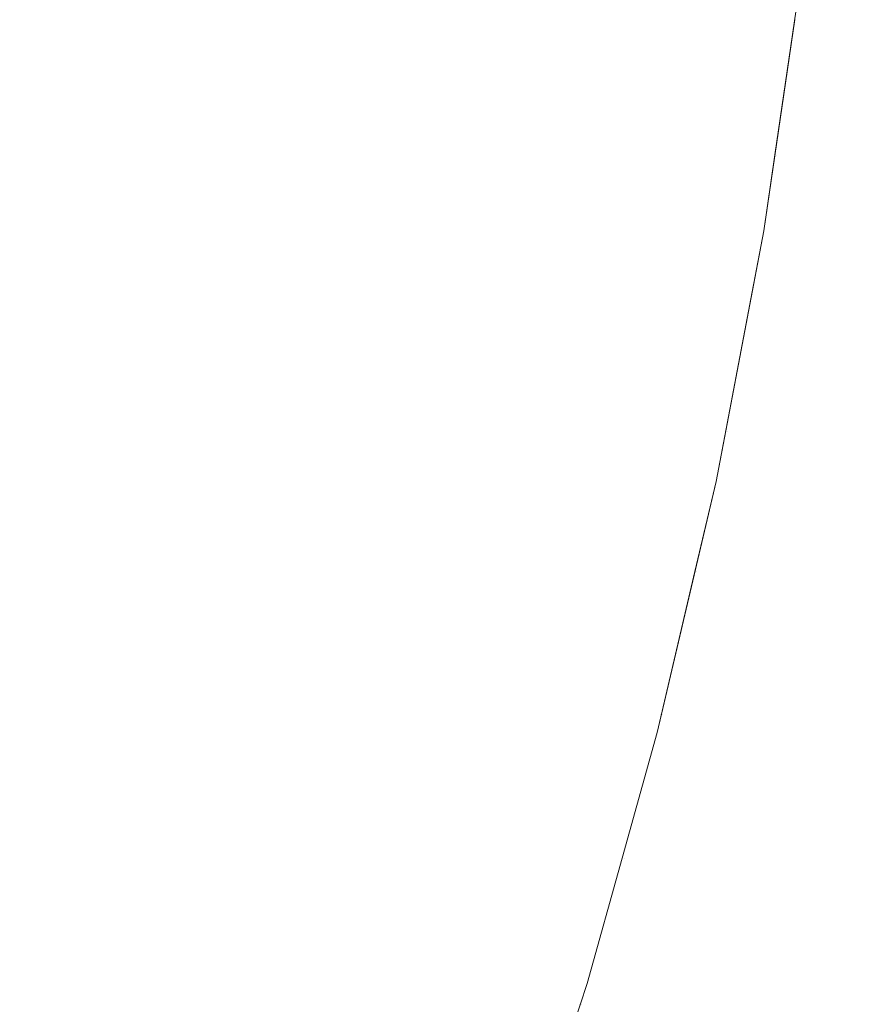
# Model space of a CAD drawing. Header units: centimetres. Extents: x -35.1 to 36.2, y 4.2 to 6.
# Tile 251 of 256: x 12.2417 to 12.263, y 4.6554 to 4.6805. Entities that reach past the tile are written whole.
import ezdxf

# ---------------------------------------------------------------- set-up
doc = ezdxf.new("R2010")
doc.units = ezdxf.units.CM
doc.header["$LTSCALE"] = 2.54
doc.layers.add('Lucido design-1', color=7, linetype='Continuous')

# ---------------------------------------------------------------- blocks, each defined once
blk = doc.blocks.new('Gruppo-4-1')
at = {"color": 7, "linetype": 'Continuous', "lineweight": 9}
blk.add_3dface([(-34.958478, 5.900089, -2312.32217), (-34.958478, 4.300089, -2312.32217), (36.07398, 4.300089, -2312.32217), (36.07398, 5.900089, -2312.32217)], dxfattribs=at)
for points, invisible_edges in [([(36.07398, 5.900089, -2313.12217), (36.07398, 4.300089, -2313.12217), (12.184224, 4.435459, -2313.12217), (12.201998, 4.442995, -2313.12217)], 10), ([(36.07398, 5.900089, -2313.12217), (12.201998, 4.442995, -2313.12217), (12.218861, 4.451009, -2313.12217)], 9), ([(36.07398, 5.900089, -2313.12217), (12.218861, 4.451009, -2313.12217), (12.223649, 4.453541, -2313.12217)], 9), ([(12.223649, 4.453541, -2313.12217), (12.234795, 4.459433, -2313.12217), (36.07398, 5.900089, -2313.12217)], 10), ([(36.07398, 5.900089, -2313.12217), (12.234795, 4.459433, -2313.12217), (12.249797, 4.468202, -2313.12217)], 9), ([(36.07398, 5.900089, -2313.12217), (12.249797, 4.468202, -2313.12217), (12.263873, 4.477254, -2313.12217)], 9), ([(12.261857, 4.683854, -2313.023745), (12.261448, 4.680463, -2313.023745), (12.261561, 4.681471, -2313.02217)], 11), ([(12.261857, 4.683854, -2313.023745), (12.261907, 4.683851, -2313.025344), (12.261499, 4.680459, -2313.025344), (12.261448, 4.680463, -2313.023745)], 15), ([(12.261585, 4.680453, -2313.026967), (12.261499, 4.680459, -2313.025344), (12.261907, 4.683851, -2313.025344), (12.261994, 4.683846, -2313.026967)], 15), ([(12.261994, 4.683846, -2313.026967), (12.262117, 4.683838, -2313.028615), (12.261709, 4.680444, -2313.028615), (12.261585, 4.680453, -2313.026967)], 15), ([(12.261871, 4.680432, -2313.030287), (12.261709, 4.680444, -2313.028615), (12.262117, 4.683838, -2313.028615), (12.26228, 4.683829, -2313.030287)], 15), ([(12.26228, 4.683829, -2313.030287), (12.262484, 4.683816, -2313.031982), (12.262074, 4.680417, -2313.031982), (12.261871, 4.680432, -2313.030287)], 15), ([(12.26232, 4.680399, -2313.033702), (12.262074, 4.680417, -2313.031982), (12.262484, 4.683816, -2313.031982), (12.26273, 4.683801, -2313.033702)], 15), ([(12.26273, 4.683801, -2313.033702), (12.26302, 4.683784, -2313.035444), (12.26261, 4.680377, -2313.035444), (12.26232, 4.680399, -2313.033702)], 15), ([(12.262946, 4.680352, -2313.03721), (12.26261, 4.680377, -2313.035444), (12.26302, 4.683784, -2313.035444), (12.263357, 4.683763, -2313.03721)], 15), ([(12.263357, 4.683763, -2313.03721), (12.263742, 4.68374, -2313.038998), (12.26333, 4.680324, -2313.038998), (12.262946, 4.680352, -2313.03721)], 15), ([(12.241102, 4.678747, -2312.769608), (12.241558, 4.681929, -2312.769608), (12.243306, 4.6818, -2312.771794), (12.242846, 4.678595, -2312.771794)], 15), ([(12.242846, 4.678595, -2312.771794), (12.243306, 4.6818, -2312.771794), (12.244973, 4.681677, -2312.774006), (12.24451, 4.678451, -2312.774006)], 15), ([(12.24451, 4.678451, -2312.774006), (12.244973, 4.681677, -2312.774006), (12.24656, 4.68156, -2312.776241), (12.246093, 4.678314, -2312.776241)], 15), ([(12.246093, 4.678314, -2312.776241), (12.24656, 4.68156, -2312.776241), (12.248064, 4.681449, -2312.778496), (12.247595, 4.678183, -2312.778496)], 15), ([(12.247595, 4.678183, -2312.778496), (12.248064, 4.681449, -2312.778496), (12.249487, 4.681344, -2312.780769), (12.249015, 4.67806, -2312.780769)], 15), ([(12.249015, 4.67806, -2312.780769), (12.249487, 4.681344, -2312.780769), (12.250827, 4.681246, -2312.783058), (12.250353, 4.677944, -2312.783058)], 15), ([(12.260626, 4.675099, -2312.82217), (12.261414, 4.680467, -2312.82217), (12.261561, 4.681471, -2313.02217), (12.26091, 4.67703, -2313.02217)], 10), ([(12.260955, 4.677024, -2313.023745), (12.26091, 4.67703, -2313.02217), (12.261561, 4.681471, -2313.02217), (12.261448, 4.680463, -2313.023745)], 13), ([(12.250353, 4.677944, -2312.783058), (12.250827, 4.681246, -2312.783058), (12.252085, 4.681153, -2312.78536), (12.251608, 4.677835, -2312.78536)], 15), ([(12.251608, 4.677835, -2312.78536), (12.252085, 4.681153, -2312.78536), (12.25326, 4.681066, -2312.787674), (12.252781, 4.677733, -2312.787674)], 15), ([(12.252781, 4.677733, -2312.787674), (12.25326, 4.681066, -2312.787674), (12.254353, 4.680986, -2312.789995), (12.253872, 4.677639, -2312.789995)], 15), ([(12.253872, 4.677639, -2312.789995), (12.254353, 4.680986, -2312.789995), (12.255364, 4.680911, -2312.792323), (12.254881, 4.677551, -2312.792323)], 15), ([(12.254881, 4.677551, -2312.792323), (12.255364, 4.680911, -2312.792323), (12.256293, 4.680843, -2312.794654), (12.255809, 4.67747, -2312.794654)], 15), ([(12.256656, 4.677397, -2312.796987), (12.255809, 4.67747, -2312.794654), (12.256293, 4.680843, -2312.794654), (12.257141, 4.68078, -2312.796987)], 15), ([(12.257141, 4.68078, -2312.796987), (12.25791, 4.680724, -2312.799319), (12.257422, 4.67733, -2312.799319), (12.256656, 4.677397, -2312.796987)], 15), ([(12.25811, 4.677271, -2312.801649), (12.257422, 4.67733, -2312.799319), (12.25791, 4.680724, -2312.799319), (12.258599, 4.680673, -2312.801649)], 15), ([(12.258599, 4.680673, -2312.801649), (12.259209, 4.680628, -2312.803974), (12.25872, 4.677218, -2312.803974), (12.25811, 4.677271, -2312.801649)], 15), ([(12.259252, 4.677172, -2312.806291), (12.25872, 4.677218, -2312.803974), (12.259209, 4.680628, -2312.803974), (12.259743, 4.680588, -2312.806291)], 15), ([(12.259743, 4.680588, -2312.806291), (12.2602, 4.680555, -2312.8086), (12.259709, 4.677132, -2312.8086), (12.259252, 4.677172, -2312.806291)], 15), ([(12.260091, 4.677099, -2312.810899), (12.259709, 4.677132, -2312.8086), (12.2602, 4.680555, -2312.8086), (12.260583, 4.680527, -2312.810899)], 15), ([(12.260583, 4.680527, -2312.810899), (12.260893, 4.680504, -2312.813185), (12.260401, 4.677072, -2312.813185), (12.260091, 4.677099, -2312.810899)], 15), ([(12.260638, 4.677051, -2312.815456), (12.260401, 4.677072, -2312.813185), (12.260893, 4.680504, -2312.813185), (12.261131, 4.680486, -2312.815456)], 15), ([(12.261399, 4.680466, -2312.81995), (12.261414, 4.680467, -2312.82217), (12.260626, 4.675099, -2312.82217), (12.260905, 4.677028, -2312.81995)], 13), ([(12.261131, 4.680486, -2312.815456), (12.261299, 4.680474, -2312.817712), (12.260806, 4.677037, -2312.817712), (12.260638, 4.677051, -2312.815456)], 15), ([(12.260905, 4.677028, -2312.81995), (12.260806, 4.677037, -2312.817712), (12.261299, 4.680474, -2312.817712), (12.261399, 4.680466, -2312.81995)], 15), ([(12.261448, 4.680463, -2313.023745), (12.261499, 4.680459, -2313.025344), (12.261005, 4.67702, -2313.025344), (12.260955, 4.677024, -2313.023745)], 15), ([(12.261091, 4.677012, -2313.026967), (12.261005, 4.67702, -2313.025344), (12.261499, 4.680459, -2313.025344), (12.261585, 4.680453, -2313.026967)], 15), ([(12.261585, 4.680453, -2313.026967), (12.261709, 4.680444, -2313.028615), (12.261214, 4.677001, -2313.028615), (12.261091, 4.677012, -2313.026967)], 15), ([(12.261377, 4.676987, -2313.030287), (12.261214, 4.677001, -2313.028615), (12.261709, 4.680444, -2313.028615), (12.261871, 4.680432, -2313.030287)], 15), ([(12.261871, 4.680432, -2313.030287), (12.262074, 4.680417, -2313.031982), (12.261579, 4.67697, -2313.031982), (12.261377, 4.676987, -2313.030287)], 15), ([(12.261825, 4.676948, -2313.033702), (12.261579, 4.67697, -2313.031982), (12.262074, 4.680417, -2313.031982), (12.26232, 4.680399, -2313.033702)], 15), ([(12.26232, 4.680399, -2313.033702), (12.26261, 4.680377, -2313.035444), (12.262114, 4.676923, -2313.035444), (12.261825, 4.676948, -2313.033702)], 15), ([(12.26245, 4.676894, -2313.03721), (12.262114, 4.676923, -2313.035444), (12.26261, 4.680377, -2313.035444), (12.262946, 4.680352, -2313.03721)], 15), ([(12.262946, 4.680352, -2313.03721), (12.26333, 4.680324, -2313.038998), (12.262833, 4.676861, -2313.038998), (12.26245, 4.676894, -2313.03721)], 15), ([(12.263267, 4.676823, -2313.040809), (12.262833, 4.676861, -2313.038998), (12.26333, 4.680324, -2313.038998), (12.263765, 4.680292, -2313.040809)], 15), ([(12.242846, 4.678595, -2312.771794), (12.242303, 4.675347, -2312.771794), (12.240562, 4.675522, -2312.769608), (12.241102, 4.678747, -2312.769608)], 15), ([(12.24451, 4.678451, -2312.774006), (12.243963, 4.675181, -2312.774006), (12.242303, 4.675347, -2312.771794), (12.242846, 4.678595, -2312.771794)], 15), ([(12.246093, 4.678314, -2312.776241), (12.245543, 4.675023, -2312.776241), (12.243963, 4.675181, -2312.774006), (12.24451, 4.678451, -2312.774006)], 15), ([(12.247595, 4.678183, -2312.778496), (12.247042, 4.674873, -2312.778496), (12.245543, 4.675023, -2312.776241), (12.246093, 4.678314, -2312.776241)], 15), ([(12.249015, 4.67806, -2312.780769), (12.248459, 4.674731, -2312.780769), (12.247042, 4.674873, -2312.778496), (12.247595, 4.678183, -2312.778496)], 15), ([(12.250353, 4.677944, -2312.783058), (12.249793, 4.674597, -2312.783058), (12.248459, 4.674731, -2312.780769), (12.249015, 4.67806, -2312.780769)], 15), ([(12.251608, 4.677835, -2312.78536), (12.251046, 4.674472, -2312.78536), (12.249793, 4.674597, -2312.783058), (12.250353, 4.677944, -2312.783058)], 15), ([(12.252781, 4.677733, -2312.787674), (12.252217, 4.674355, -2312.787674), (12.251046, 4.674472, -2312.78536), (12.251608, 4.677835, -2312.78536)], 15), ([(12.253872, 4.677639, -2312.789995), (12.253305, 4.674246, -2312.789995), (12.252217, 4.674355, -2312.787674), (12.252781, 4.677733, -2312.787674)], 15), ([(12.254881, 4.677551, -2312.792323), (12.254312, 4.674145, -2312.792323), (12.253305, 4.674246, -2312.789995), (12.253872, 4.677639, -2312.789995)], 15), ([(12.255809, 4.67747, -2312.794654), (12.255237, 4.674052, -2312.794654), (12.254312, 4.674145, -2312.792323), (12.254881, 4.677551, -2312.792323)], 15), ([(12.256082, 4.673968, -2312.796987), (12.255237, 4.674052, -2312.794654), (12.255809, 4.67747, -2312.794654), (12.256656, 4.677397, -2312.796987)], 15), ([(12.256656, 4.677397, -2312.796987), (12.257422, 4.67733, -2312.799319), (12.256847, 4.673891, -2312.799319), (12.256082, 4.673968, -2312.796987)], 15), ([(12.257534, 4.673823, -2312.801649), (12.256847, 4.673891, -2312.799319), (12.257422, 4.67733, -2312.799319), (12.25811, 4.677271, -2312.801649)], 15), ([(12.25811, 4.677271, -2312.801649), (12.25872, 4.677218, -2312.803974), (12.258142, 4.673762, -2312.803974), (12.257534, 4.673823, -2312.801649)], 15), ([(12.258673, 4.673708, -2312.806291), (12.258142, 4.673762, -2312.803974), (12.25872, 4.677218, -2312.803974), (12.259252, 4.677172, -2312.806291)], 15), ([(12.259252, 4.677172, -2312.806291), (12.259709, 4.677132, -2312.8086), (12.259129, 4.673663, -2312.8086), (12.258673, 4.673708, -2312.806291)], 15), ([(12.25951, 4.673625, -2312.810899), (12.259129, 4.673663, -2312.8086), (12.259709, 4.677132, -2312.8086), (12.260091, 4.677099, -2312.810899)], 15), ([(12.260091, 4.677099, -2312.810899), (12.260401, 4.677072, -2312.813185), (12.259819, 4.673594, -2312.813185), (12.25951, 4.673625, -2312.810899)], 15), ([(12.260056, 4.67357, -2312.815456), (12.259819, 4.673594, -2312.813185), (12.260401, 4.677072, -2312.813185), (12.260638, 4.677051, -2312.815456)], 15), ([(12.260638, 4.677051, -2312.815456), (12.260806, 4.677037, -2312.817712), (12.260223, 4.673553, -2312.817712), (12.260056, 4.67357, -2312.815456)], 15), ([(12.260323, 4.673543, -2312.81995), (12.260223, 4.673553, -2312.817712), (12.260806, 4.677037, -2312.817712), (12.260905, 4.677028, -2312.81995)], 15), ([(12.260323, 4.673543, -2312.81995), (12.260905, 4.677028, -2312.81995), (12.260626, 4.675099, -2312.82217)], 11), ([(12.260955, 4.677024, -2313.023745), (12.260372, 4.673538, -2313.023745), (12.260626, 4.675099, -2313.02217)], 11), ([(12.260955, 4.677024, -2313.023745), (12.261005, 4.67702, -2313.025344), (12.260422, 4.673533, -2313.025344), (12.260372, 4.673538, -2313.023745)], 15), ([(12.260508, 4.673525, -2313.026967), (12.260422, 4.673533, -2313.025344), (12.261005, 4.67702, -2313.025344), (12.261091, 4.677012, -2313.026967)], 15), ([(12.261091, 4.677012, -2313.026967), (12.261214, 4.677001, -2313.028615), (12.260631, 4.673512, -2313.028615), (12.260508, 4.673525, -2313.026967)], 15), ([(12.260626, 4.675099, -2313.02217), (12.26091, 4.67703, -2313.02217), (12.260955, 4.677024, -2313.023745)], 10), ([(12.26091, 4.67703, -2313.02217), (12.260626, 4.675099, -2313.02217), (12.260626, 4.675099, -2312.82217)], 10), ([(12.260793, 4.673496, -2313.030287), (12.260631, 4.673512, -2313.028615), (12.261214, 4.677001, -2313.028615), (12.261377, 4.676987, -2313.030287)], 15), ([(12.261377, 4.676987, -2313.030287), (12.261579, 4.67697, -2313.031982), (12.260995, 4.673476, -2313.031982), (12.260793, 4.673496, -2313.030287)], 15), ([(12.26124, 4.673451, -2313.033702), (12.260995, 4.673476, -2313.031982), (12.261579, 4.67697, -2313.031982), (12.261825, 4.676948, -2313.033702)], 15), ([(12.261825, 4.676948, -2313.033702), (12.262114, 4.676923, -2313.035444), (12.261529, 4.673423, -2313.035444), (12.26124, 4.673451, -2313.033702)], 15), ([(12.261863, 4.673389, -2313.03721), (12.261529, 4.673423, -2313.035444), (12.262114, 4.676923, -2313.035444), (12.26245, 4.676894, -2313.03721)], 15), ([(12.26245, 4.676894, -2313.03721), (12.262833, 4.676861, -2313.038998), (12.262246, 4.673351, -2313.038998), (12.261863, 4.673389, -2313.03721)], 15), ([(12.262679, 4.673307, -2313.040809), (12.262246, 4.673351, -2313.038998), (12.262833, 4.676861, -2313.038998), (12.263267, 4.676823, -2313.040809)], 15), ([(12.263267, 4.676823, -2313.040809), (12.263752, 4.676781, -2313.042641), (12.263163, 4.673259, -2313.042641), (12.262679, 4.673307, -2313.040809)], 15), ([(12.239937, 4.672254, -2312.769608), (12.240562, 4.675522, -2312.769608), (12.242303, 4.675347, -2312.771794), (12.241673, 4.672056, -2312.771794)], 15), ([(12.241673, 4.672056, -2312.771794), (12.242303, 4.675347, -2312.771794), (12.243963, 4.675181, -2312.774006), (12.243329, 4.671868, -2312.774006)], 15), ([(12.243329, 4.671868, -2312.774006), (12.243963, 4.675181, -2312.774006), (12.245543, 4.675023, -2312.776241), (12.244905, 4.671689, -2312.776241)], 15), ([(12.244905, 4.671689, -2312.776241), (12.245543, 4.675023, -2312.776241), (12.247042, 4.674873, -2312.778496), (12.2464, 4.671519, -2312.778496)], 15), ([(12.259413, 4.668727, -2312.82217), (12.26033, 4.673545, -2312.82217), (12.260626, 4.675099, -2313.02217), (12.259658, 4.670013, -2313.02217)], 10), ([(12.259696, 4.670007, -2313.023745), (12.259658, 4.670013, -2313.02217), (12.260626, 4.675099, -2313.02217), (12.260372, 4.673538, -2313.023745)], 13), ([(12.260626, 4.675099, -2312.82217), (12.26033, 4.673545, -2312.82217), (12.260323, 4.673543, -2312.81995)], 10), ([(12.26033, 4.673545, -2312.82217), (12.260626, 4.675099, -2312.82217), (12.260626, 4.675099, -2313.02217)], 10), ([(12.2464, 4.671519, -2312.778496), (12.247042, 4.674873, -2312.778496), (12.248459, 4.674731, -2312.780769), (12.247813, 4.671358, -2312.780769)], 15), ([(12.247813, 4.671358, -2312.780769), (12.248459, 4.674731, -2312.780769), (12.249793, 4.674597, -2312.783058), (12.249145, 4.671207, -2312.783058)], 15), ([(12.249145, 4.671207, -2312.783058), (12.249793, 4.674597, -2312.783058), (12.251046, 4.674472, -2312.78536), (12.250394, 4.671065, -2312.78536)], 15), ([(12.250394, 4.671065, -2312.78536), (12.251046, 4.674472, -2312.78536), (12.252217, 4.674355, -2312.787674), (12.251562, 4.670932, -2312.787674)], 15), ([(12.251562, 4.670932, -2312.787674), (12.252217, 4.674355, -2312.787674), (12.253305, 4.674246, -2312.789995), (12.252647, 4.670808, -2312.789995)], 15), ([(12.253651, 4.670694, -2312.792323), (12.252647, 4.670808, -2312.789995), (12.253305, 4.674246, -2312.789995), (12.254312, 4.674145, -2312.792323)], 15), ([(12.254312, 4.674145, -2312.792323), (12.255237, 4.674052, -2312.794654), (12.254575, 4.670589, -2312.794654), (12.253651, 4.670694, -2312.792323)], 15), ([(12.255418, 4.670493, -2312.796987), (12.254575, 4.670589, -2312.794654), (12.255237, 4.674052, -2312.794654), (12.256082, 4.673968, -2312.796987)], 15), ([(12.256082, 4.673968, -2312.796987), (12.256847, 4.673891, -2312.799319), (12.256181, 4.670407, -2312.799319), (12.255418, 4.670493, -2312.796987)], 15), ([(12.256865, 4.670329, -2312.801649), (12.256181, 4.670407, -2312.799319), (12.256847, 4.673891, -2312.799319), (12.257534, 4.673823, -2312.801649)], 15), ([(12.257534, 4.673823, -2312.801649), (12.258142, 4.673762, -2312.803974), (12.257472, 4.67026, -2312.803974), (12.256865, 4.670329, -2312.801649)], 15), ([(12.258002, 4.670199, -2312.806291), (12.257472, 4.67026, -2312.803974), (12.258142, 4.673762, -2312.803974), (12.258673, 4.673708, -2312.806291)], 15), ([(12.258673, 4.673708, -2312.806291), (12.259129, 4.673663, -2312.8086), (12.258456, 4.670148, -2312.8086), (12.258002, 4.670199, -2312.806291)], 15), ([(12.258837, 4.670104, -2312.810899), (12.258456, 4.670148, -2312.8086), (12.259129, 4.673663, -2312.8086), (12.25951, 4.673625, -2312.810899)], 15), ([(12.25951, 4.673625, -2312.810899), (12.259819, 4.673594, -2312.813185), (12.259145, 4.670069, -2312.813185), (12.258837, 4.670104, -2312.810899)], 15), ([(12.259381, 4.670043, -2312.815456), (12.259145, 4.670069, -2312.813185), (12.259819, 4.673594, -2312.813185), (12.260056, 4.67357, -2312.815456)], 15), ([(12.260056, 4.67357, -2312.815456), (12.260223, 4.673553, -2312.817712), (12.259548, 4.670024, -2312.817712), (12.259381, 4.670043, -2312.815456)], 15), ([(12.260323, 4.673543, -2312.81995), (12.26033, 4.673545, -2312.82217), (12.259413, 4.668727, -2312.82217), (12.259647, 4.670012, -2312.81995)], 13), ([(12.259647, 4.670012, -2312.81995), (12.259548, 4.670024, -2312.817712), (12.260223, 4.673553, -2312.817712), (12.260323, 4.673543, -2312.81995)], 15), ([(12.260372, 4.673538, -2313.023745), (12.260422, 4.673533, -2313.025344), (12.259746, 4.670001, -2313.025344), (12.259696, 4.670007, -2313.023745)], 15), ([(12.259832, 4.669991, -2313.026967), (12.259746, 4.670001, -2313.025344), (12.260422, 4.673533, -2313.025344), (12.260508, 4.673525, -2313.026967)], 15), ([(12.260508, 4.673525, -2313.026967), (12.260631, 4.673512, -2313.028615), (12.259955, 4.669977, -2313.028615), (12.259832, 4.669991, -2313.026967)], 15), ([(12.260116, 4.669959, -2313.030287), (12.259955, 4.669977, -2313.028615), (12.260631, 4.673512, -2313.028615), (12.260793, 4.673496, -2313.030287)], 15), ([(12.260793, 4.673496, -2313.030287), (12.260995, 4.673476, -2313.031982), (12.260318, 4.669936, -2313.031982), (12.260116, 4.669959, -2313.030287)], 15), ([(12.260562, 4.669908, -2313.033702), (12.260318, 4.669936, -2313.031982), (12.260995, 4.673476, -2313.031982), (12.26124, 4.673451, -2313.033702)], 15), ([(12.26124, 4.673451, -2313.033702), (12.261529, 4.673423, -2313.035444), (12.26085, 4.669876, -2313.035444), (12.260562, 4.669908, -2313.033702)], 15), ([(12.261184, 4.669838, -2313.03721), (12.26085, 4.669876, -2313.035444), (12.261529, 4.673423, -2313.035444), (12.261863, 4.673389, -2313.03721)], 15), ([(12.261863, 4.673389, -2313.03721), (12.262246, 4.673351, -2313.038998), (12.261566, 4.669794, -2313.038998), (12.261184, 4.669838, -2313.03721)], 15), ([(12.261997, 4.669745, -2313.040809), (12.261566, 4.669794, -2313.038998), (12.262246, 4.673351, -2313.038998), (12.262679, 4.673307, -2313.040809)], 15), ([(12.262679, 4.673307, -2313.040809), (12.263163, 4.673259, -2313.042641), (12.26248, 4.66969, -2313.042641), (12.261997, 4.669745, -2313.040809)], 15), ([(12.263017, 4.669629, -2313.044493), (12.26248, 4.66969, -2313.042641), (12.263163, 4.673259, -2313.042641), (12.263701, 4.673205, -2313.044493)], 15), ([(12.263701, 4.673205, -2313.044493), (12.264295, 4.673146, -2313.046366), (12.263609, 4.669562, -2313.046366), (12.263017, 4.669629, -2313.044493)], 15), ([(12.243329, 4.671868, -2312.774006), (12.242605, 4.668513, -2312.774006), (12.240953, 4.668723, -2312.771794), (12.241673, 4.672056, -2312.771794)], 15), ([(12.244905, 4.671689, -2312.776241), (12.244176, 4.668312, -2312.776241), (12.242605, 4.668513, -2312.774006), (12.243329, 4.671868, -2312.774006)], 15), ([(12.2464, 4.671519, -2312.778496), (12.245667, 4.668122, -2312.778496), (12.244176, 4.668312, -2312.776241), (12.244905, 4.671689, -2312.776241)], 15), ([(12.247813, 4.671358, -2312.780769), (12.247076, 4.667942, -2312.780769), (12.245667, 4.668122, -2312.778496), (12.2464, 4.671519, -2312.778496)], 15), ([(12.249145, 4.671207, -2312.783058), (12.248403, 4.667773, -2312.783058), (12.247076, 4.667942, -2312.780769), (12.247813, 4.671358, -2312.780769)], 15), ([(12.250394, 4.671065, -2312.78536), (12.249649, 4.667614, -2312.78536), (12.248403, 4.667773, -2312.783058), (12.249145, 4.671207, -2312.783058)], 15), ([(12.251562, 4.670932, -2312.787674), (12.250813, 4.667465, -2312.787674), (12.249649, 4.667614, -2312.78536), (12.250394, 4.671065, -2312.78536)], 15), ([(12.252647, 4.670808, -2312.789995), (12.251896, 4.667327, -2312.789995), (12.250813, 4.667465, -2312.787674), (12.251562, 4.670932, -2312.787674)], 15), ([(12.252897, 4.667199, -2312.792323), (12.251896, 4.667327, -2312.789995), (12.252647, 4.670808, -2312.789995), (12.253651, 4.670694, -2312.792323)], 15), ([(12.253651, 4.670694, -2312.792323), (12.254575, 4.670589, -2312.794654), (12.253817, 4.667082, -2312.794654), (12.252897, 4.667199, -2312.792323)], 15), ([(12.254658, 4.666974, -2312.796987), (12.253817, 4.667082, -2312.794654), (12.254575, 4.670589, -2312.794654), (12.255418, 4.670493, -2312.796987)], 15), ([(12.255418, 4.670493, -2312.796987), (12.256181, 4.670407, -2312.799319), (12.255419, 4.666877, -2312.799319), (12.254658, 4.666974, -2312.796987)], 15), ([(12.256101, 4.66679, -2312.801649), (12.255419, 4.666877, -2312.799319), (12.256181, 4.670407, -2312.799319), (12.256865, 4.670329, -2312.801649)], 15), ([(12.256865, 4.670329, -2312.801649), (12.257472, 4.67026, -2312.803974), (12.256706, 4.666713, -2312.803974), (12.256101, 4.66679, -2312.801649)], 15), ([(12.257234, 4.666646, -2312.806291), (12.256706, 4.666713, -2312.803974), (12.257472, 4.67026, -2312.803974), (12.258002, 4.670199, -2312.806291)], 15), ([(12.258002, 4.670199, -2312.806291), (12.258456, 4.670148, -2312.8086), (12.257688, 4.666588, -2312.8086), (12.257234, 4.666646, -2312.806291)], 15), ([(12.258067, 4.666539, -2312.810899), (12.257688, 4.666588, -2312.8086), (12.258456, 4.670148, -2312.8086), (12.258837, 4.670104, -2312.810899)], 15), ([(12.258837, 4.670104, -2312.810899), (12.259145, 4.670069, -2312.813185), (12.258374, 4.6665, -2312.813185), (12.258067, 4.666539, -2312.810899)], 15), ([(12.25861, 4.66647, -2312.815456), (12.258374, 4.6665, -2312.813185), (12.259145, 4.670069, -2312.813185), (12.259381, 4.670043, -2312.815456)], 15), ([(12.259381, 4.670043, -2312.815456), (12.259548, 4.670024, -2312.817712), (12.258776, 4.666449, -2312.817712), (12.25861, 4.66647, -2312.815456)], 15), ([(12.258875, 4.666436, -2312.81995), (12.258776, 4.666449, -2312.817712), (12.259548, 4.670024, -2312.817712), (12.259647, 4.670012, -2312.81995)], 15), ([(12.258875, 4.666436, -2312.81995), (12.259647, 4.670012, -2312.81995), (12.259413, 4.668727, -2312.82217)], 11), ([(12.259696, 4.670007, -2313.023745), (12.258924, 4.66643, -2313.023745), (12.259413, 4.668727, -2313.02217)], 11), ([(12.259696, 4.670007, -2313.023745), (12.259746, 4.670001, -2313.025344), (12.258974, 4.666424, -2313.025344), (12.258924, 4.66643, -2313.023745)], 15), ([(12.259059, 4.666413, -2313.026967), (12.258974, 4.666424, -2313.025344), (12.259746, 4.670001, -2313.025344), (12.259832, 4.669991, -2313.026967)], 15), ([(12.259413, 4.668727, -2313.02217), (12.259658, 4.670013, -2313.02217), (12.259696, 4.670007, -2313.023745)], 10), ([(12.259658, 4.670013, -2313.02217), (12.259413, 4.668727, -2313.02217), (12.259413, 4.668727, -2312.82217)], 10), ([(12.259832, 4.669991, -2313.026967), (12.259955, 4.669977, -2313.028615), (12.259182, 4.666397, -2313.028615), (12.259059, 4.666413, -2313.026967)], 15), ([(12.259342, 4.666377, -2313.030287), (12.259182, 4.666397, -2313.028615), (12.259955, 4.669977, -2313.028615), (12.260116, 4.669959, -2313.030287)], 15), ([(12.260116, 4.669959, -2313.030287), (12.260318, 4.669936, -2313.031982), (12.259544, 4.666351, -2313.031982), (12.259342, 4.666377, -2313.030287)], 15), ([(12.259787, 4.66632, -2313.033702), (12.259544, 4.666351, -2313.031982), (12.260318, 4.669936, -2313.031982), (12.260562, 4.669908, -2313.033702)], 15), ([(12.260562, 4.669908, -2313.033702), (12.26085, 4.669876, -2313.035444), (12.260074, 4.666283, -2313.035444), (12.259787, 4.66632, -2313.033702)], 15), ([(12.260407, 4.666241, -2313.03721), (12.260074, 4.666283, -2313.035444), (12.26085, 4.669876, -2313.035444), (12.261184, 4.669838, -2313.03721)], 15), ([(12.261184, 4.669838, -2313.03721), (12.261566, 4.669794, -2313.038998), (12.260788, 4.666192, -2313.038998), (12.260407, 4.666241, -2313.03721)], 15), ([(12.261218, 4.666137, -2313.040809), (12.260788, 4.666192, -2313.038998), (12.261566, 4.669794, -2313.038998), (12.261997, 4.669745, -2313.040809)], 15), ([(12.261997, 4.669745, -2313.040809), (12.26248, 4.66969, -2313.042641), (12.2617, 4.666076, -2313.042641), (12.261218, 4.666137, -2313.040809)], 15), ([(12.262235, 4.666007, -2313.044493), (12.2617, 4.666076, -2313.042641), (12.26248, 4.66969, -2313.042641), (12.263017, 4.669629, -2313.044493)], 15), ([(12.263017, 4.669629, -2313.044493), (12.263609, 4.669562, -2313.046366), (12.262826, 4.665932, -2313.046366), (12.262235, 4.666007, -2313.044493)], 15), ([(12.263474, 4.665849, -2313.048259), (12.262826, 4.665932, -2313.046366), (12.263609, 4.669562, -2313.046366), (12.26426, 4.669488, -2313.048259)], 15), ([(12.24014, 4.665349, -2312.771794), (12.240953, 4.668723, -2312.771794), (12.242605, 4.668513, -2312.774006), (12.241786, 4.665116, -2312.774006)], 15), ([(12.241786, 4.665116, -2312.774006), (12.242605, 4.668513, -2312.774006), (12.244176, 4.668312, -2312.776241), (12.243352, 4.664894, -2312.776241)], 15), ([(12.257918, 4.662354, -2312.82217), (12.258876, 4.666439, -2312.82217), (12.259413, 4.668727, -2313.02217), (12.258026, 4.662813, -2313.02217)], 10), ([(12.258026, 4.662813, -2313.02217), (12.259413, 4.668727, -2313.02217), (12.258924, 4.66643, -2313.023745)], 10), ([(12.259413, 4.668727, -2312.82217), (12.258876, 4.666439, -2312.82217), (12.258875, 4.666436, -2312.81995)], 10), ([(12.258876, 4.666439, -2312.82217), (12.259413, 4.668727, -2312.82217), (12.259413, 4.668727, -2313.02217)], 10), ([(12.243352, 4.664894, -2312.776241), (12.244176, 4.668312, -2312.776241), (12.245667, 4.668122, -2312.778496), (12.244838, 4.664683, -2312.778496)], 15), ([(12.244838, 4.664683, -2312.778496), (12.245667, 4.668122, -2312.778496), (12.247076, 4.667942, -2312.780769), (12.246242, 4.664484, -2312.780769)], 15), ([(12.246242, 4.664484, -2312.780769), (12.247076, 4.667942, -2312.780769), (12.248403, 4.667773, -2312.783058), (12.247565, 4.664296, -2312.783058)], 15), ([(12.247565, 4.664296, -2312.783058), (12.248403, 4.667773, -2312.783058), (12.249649, 4.667614, -2312.78536), (12.248807, 4.66412, -2312.78536)], 15), ([(12.249967, 4.663955, -2312.787674), (12.248807, 4.66412, -2312.78536), (12.249649, 4.667614, -2312.78536), (12.250813, 4.667465, -2312.787674)], 15), ([(12.250813, 4.667465, -2312.787674), (12.251896, 4.667327, -2312.789995), (12.251046, 4.663802, -2312.789995), (12.249967, 4.663955, -2312.787674)], 15), ([(12.252044, 4.663661, -2312.792323), (12.251046, 4.663802, -2312.789995), (12.251896, 4.667327, -2312.789995), (12.252897, 4.667199, -2312.792323)], 15), ([(12.252897, 4.667199, -2312.792323), (12.253817, 4.667082, -2312.794654), (12.252961, 4.663531, -2312.794654), (12.252044, 4.663661, -2312.792323)], 15), ([(12.253799, 4.663412, -2312.796987), (12.252961, 4.663531, -2312.794654), (12.253817, 4.667082, -2312.794654), (12.254658, 4.666974, -2312.796987)], 15), ([(12.254658, 4.666974, -2312.796987), (12.255419, 4.666877, -2312.799319), (12.254557, 4.663304, -2312.799319), (12.253799, 4.663412, -2312.796987)], 15), ([(12.255238, 4.663208, -2312.801649), (12.254557, 4.663304, -2312.799319), (12.255419, 4.666877, -2312.799319), (12.256101, 4.66679, -2312.801649)], 15), ([(12.256101, 4.66679, -2312.801649), (12.256706, 4.666713, -2312.803974), (12.25584, 4.663123, -2312.803974), (12.255238, 4.663208, -2312.801649)], 15), ([(12.256367, 4.663048, -2312.806291), (12.25584, 4.663123, -2312.803974), (12.256706, 4.666713, -2312.803974), (12.257234, 4.666646, -2312.806291)], 15), ([(12.257234, 4.666646, -2312.806291), (12.257688, 4.666588, -2312.8086), (12.256819, 4.662984, -2312.8086), (12.256367, 4.663048, -2312.806291)], 15), ([(12.257197, 4.66293, -2312.810899), (12.256819, 4.662984, -2312.8086), (12.257688, 4.666588, -2312.8086), (12.258067, 4.666539, -2312.810899)], 15), ([(12.258067, 4.666539, -2312.810899), (12.258374, 4.6665, -2312.813185), (12.257503, 4.662887, -2312.813185), (12.257197, 4.66293, -2312.810899)], 15), ([(12.257738, 4.662853, -2312.815456), (12.257503, 4.662887, -2312.813185), (12.258374, 4.6665, -2312.813185), (12.25861, 4.66647, -2312.815456)], 15), ([(12.25861, 4.66647, -2312.815456), (12.258776, 4.666449, -2312.817712), (12.257904, 4.66283, -2312.817712), (12.257738, 4.662853, -2312.815456)], 15), ([(12.258002, 4.662816, -2312.81995), (12.257904, 4.66283, -2312.817712), (12.258776, 4.666449, -2312.817712), (12.258875, 4.666436, -2312.81995)], 15), ([(12.258876, 4.666439, -2312.82217), (12.257918, 4.662354, -2312.82217), (12.258002, 4.662816, -2312.81995)], 10), ([(12.258002, 4.662816, -2312.81995), (12.258875, 4.666436, -2312.81995), (12.258876, 4.666439, -2312.82217)], 11), ([(12.258924, 4.66643, -2313.023745), (12.258051, 4.662809, -2313.023745), (12.258026, 4.662813, -2313.02217)], 11), ([(12.258924, 4.66643, -2313.023745), (12.258974, 4.666424, -2313.025344), (12.258101, 4.662802, -2313.025344), (12.258051, 4.662809, -2313.023745)], 15), ([(12.258186, 4.66279, -2313.026967), (12.258101, 4.662802, -2313.025344), (12.258974, 4.666424, -2313.025344), (12.259059, 4.666413, -2313.026967)], 15), ([(12.259059, 4.666413, -2313.026967), (12.259182, 4.666397, -2313.028615), (12.258308, 4.662773, -2313.028615), (12.258186, 4.66279, -2313.026967)], 15), ([(12.258468, 4.66275, -2313.030287), (12.258308, 4.662773, -2313.028615), (12.259182, 4.666397, -2313.028615), (12.259342, 4.666377, -2313.030287)], 15), ([(12.259342, 4.666377, -2313.030287), (12.259544, 4.666351, -2313.031982), (12.258669, 4.662721, -2313.031982), (12.258468, 4.66275, -2313.030287)], 15), ([(12.258911, 4.662687, -2313.033702), (12.258669, 4.662721, -2313.031982), (12.259544, 4.666351, -2313.031982), (12.259787, 4.66632, -2313.033702)], 15), ([(12.259787, 4.66632, -2313.033702), (12.260074, 4.666283, -2313.035444), (12.259198, 4.662646, -2313.035444), (12.258911, 4.662687, -2313.033702)], 15), ([(12.25953, 4.662599, -2313.03721), (12.259198, 4.662646, -2313.035444), (12.260074, 4.666283, -2313.035444), (12.260407, 4.666241, -2313.03721)], 15), ([(12.260407, 4.666241, -2313.03721), (12.260788, 4.666192, -2313.038998), (12.259909, 4.662546, -2313.038998), (12.25953, 4.662599, -2313.03721)], 15), ([(12.260338, 4.662485, -2313.040809), (12.259909, 4.662546, -2313.038998), (12.260788, 4.666192, -2313.038998), (12.261218, 4.666137, -2313.040809)], 15), ([(12.261218, 4.666137, -2313.040809), (12.2617, 4.666076, -2313.042641), (12.260818, 4.662417, -2313.042641), (12.260338, 4.662485, -2313.040809)], 15), ([(12.261351, 4.662341, -2313.044493), (12.260818, 4.662417, -2313.042641), (12.2617, 4.666076, -2313.042641), (12.262235, 4.666007, -2313.044493)], 15), ([(12.262235, 4.666007, -2313.044493), (12.262826, 4.665932, -2313.046366), (12.26194, 4.662257, -2313.046366), (12.261351, 4.662341, -2313.044493)], 15), ([(12.262586, 4.662166, -2313.048259), (12.26194, 4.662257, -2313.046366), (12.262826, 4.665932, -2313.046366), (12.263474, 4.665849, -2313.048259)], 15), ([(12.263474, 4.665849, -2313.048259), (12.264182, 4.665759, -2313.05017), (12.263292, 4.662066, -2313.05017), (12.262586, 4.662166, -2313.048259)], 15), ([(12.241786, 4.665116, -2312.774006), (12.240869, 4.661678, -2312.774006), (12.239229, 4.661935, -2312.771794), (12.24014, 4.665349, -2312.771794)], 15), ([(12.243352, 4.664894, -2312.776241), (12.242429, 4.661434, -2312.776241), (12.240869, 4.661678, -2312.774006), (12.241786, 4.665116, -2312.774006)], 15), ([(12.244838, 4.664683, -2312.778496), (12.243909, 4.661203, -2312.778496), (12.242429, 4.661434, -2312.776241), (12.243352, 4.664894, -2312.776241)], 15), ([(12.246242, 4.664484, -2312.780769), (12.245309, 4.660984, -2312.780769), (12.243909, 4.661203, -2312.778496), (12.244838, 4.664683, -2312.778496)], 15), ([(12.247565, 4.664296, -2312.783058), (12.246627, 4.660778, -2312.783058), (12.245309, 4.660984, -2312.780769), (12.246242, 4.664484, -2312.780769)], 15), ([(12.248807, 4.66412, -2312.78536), (12.247864, 4.660585, -2312.78536), (12.246627, 4.660778, -2312.783058), (12.247565, 4.664296, -2312.783058)], 15), ([(12.24902, 4.660404, -2312.787674), (12.247864, 4.660585, -2312.78536), (12.248807, 4.66412, -2312.78536), (12.249967, 4.663955, -2312.787674)], 15), ([(12.249967, 4.663955, -2312.787674), (12.251046, 4.663802, -2312.789995), (12.250095, 4.660236, -2312.789995), (12.24902, 4.660404, -2312.787674)], 15), ([(12.251089, 4.660081, -2312.792323), (12.250095, 4.660236, -2312.789995), (12.251046, 4.663802, -2312.789995), (12.252044, 4.663661, -2312.792323)], 15), ([(12.252044, 4.663661, -2312.792323), (12.252961, 4.663531, -2312.794654), (12.252003, 4.659938, -2312.794654), (12.251089, 4.660081, -2312.792323)], 15), ([(12.252837, 4.659807, -2312.796987), (12.252003, 4.659938, -2312.794654), (12.252961, 4.663531, -2312.794654), (12.253799, 4.663412, -2312.796987)], 15), ([(12.253799, 4.663412, -2312.796987), (12.254557, 4.663304, -2312.799319), (12.253593, 4.659689, -2312.799319), (12.252837, 4.659807, -2312.796987)], 15), ([(12.254271, 4.659583, -2312.801649), (12.253593, 4.659689, -2312.799319), (12.254557, 4.663304, -2312.799319), (12.255238, 4.663208, -2312.801649)], 15), ([(12.255238, 4.663208, -2312.801649), (12.25584, 4.663123, -2312.803974), (12.254871, 4.659489, -2312.803974), (12.254271, 4.659583, -2312.801649)], 15), ([(12.255396, 4.659407, -2312.806291), (12.254871, 4.659489, -2312.803974), (12.25584, 4.663123, -2312.803974), (12.256367, 4.663048, -2312.806291)], 15), ([(12.256367, 4.663048, -2312.806291), (12.256819, 4.662984, -2312.8086), (12.255846, 4.659337, -2312.8086), (12.255396, 4.659407, -2312.806291)], 15), ([(12.256223, 4.659278, -2312.810899), (12.255846, 4.659337, -2312.8086), (12.256819, 4.662984, -2312.8086), (12.257197, 4.66293, -2312.810899)], 15), ([(12.257197, 4.66293, -2312.810899), (12.257503, 4.662887, -2312.813185), (12.256528, 4.65923, -2312.813185), (12.256223, 4.659278, -2312.810899)], 15), ([(12.256762, 4.659194, -2312.815456), (12.256528, 4.65923, -2312.813185), (12.257503, 4.662887, -2312.813185), (12.257738, 4.662853, -2312.815456)], 15), ([(12.257738, 4.662853, -2312.815456), (12.257904, 4.66283, -2312.817712), (12.256927, 4.659168, -2312.817712), (12.256762, 4.659194, -2312.815456)], 15), ([(12.257025, 4.659153, -2312.81995), (12.256927, 4.659168, -2312.817712), (12.257904, 4.66283, -2312.817712), (12.258002, 4.662816, -2312.81995)], 15), ([(12.257025, 4.659153, -2312.81995), (12.258002, 4.662816, -2312.81995), (12.257918, 4.662354, -2312.82217)], 11), ([(12.257918, 4.662354, -2313.02217), (12.258051, 4.662809, -2313.023745), (12.257074, 4.659145, -2313.023745)], 11), ([(12.258051, 4.662809, -2313.023745), (12.258101, 4.662802, -2313.025344), (12.257123, 4.659137, -2313.025344), (12.257074, 4.659145, -2313.023745)], 15), ([(12.257208, 4.659124, -2313.026967), (12.257123, 4.659137, -2313.025344), (12.258101, 4.662802, -2313.025344), (12.258186, 4.66279, -2313.026967)], 15), ([(12.258186, 4.66279, -2313.026967), (12.258308, 4.662773, -2313.028615), (12.25733, 4.659105, -2313.028615), (12.257208, 4.659124, -2313.026967)], 15), ([(12.257489, 4.65908, -2313.030287), (12.25733, 4.659105, -2313.028615), (12.258308, 4.662773, -2313.028615), (12.258468, 4.66275, -2313.030287)], 15), ([(12.258468, 4.66275, -2313.030287), (12.258669, 4.662721, -2313.031982), (12.257689, 4.659049, -2313.031982), (12.257489, 4.65908, -2313.030287)], 15), ([(12.257918, 4.662354, -2313.02217), (12.258026, 4.662813, -2313.02217), (12.258051, 4.662809, -2313.023745)], 10), ([(12.258026, 4.662813, -2313.02217), (12.257918, 4.662354, -2313.02217), (12.257918, 4.662354, -2312.82217)], 10), ([(12.257931, 4.659011, -2313.033702), (12.257689, 4.659049, -2313.031982), (12.258669, 4.662721, -2313.031982), (12.258911, 4.662687, -2313.033702)], 15), ([(12.258911, 4.662687, -2313.033702), (12.259198, 4.662646, -2313.035444), (12.258216, 4.658966, -2313.035444), (12.257931, 4.659011, -2313.033702)], 15), ([(12.258547, 4.658915, -2313.03721), (12.258216, 4.658966, -2313.035444), (12.259198, 4.662646, -2313.035444), (12.25953, 4.662599, -2313.03721)], 15), ([(12.25953, 4.662599, -2313.03721), (12.259909, 4.662546, -2313.038998), (12.258925, 4.658856, -2313.038998), (12.258547, 4.658915, -2313.03721)], 15), ([(12.259352, 4.658789, -2313.040809), (12.258925, 4.658856, -2313.038998), (12.259909, 4.662546, -2313.038998), (12.260338, 4.662485, -2313.040809)], 15), ([(12.257074, 4.659145, -2313.023745), (12.257024, 4.659157, -2313.02217), (12.257918, 4.662354, -2313.02217)], 9), ([(12.257024, 4.659157, -2312.82217), (12.257918, 4.662354, -2312.82217), (12.257918, 4.662354, -2313.02217), (12.257024, 4.659157, -2313.02217)], 10), ([(12.257918, 4.662354, -2312.82217), (12.257024, 4.659157, -2312.82217), (12.257025, 4.659153, -2312.81995)], 10), ([(12.260338, 4.662485, -2313.040809), (12.260818, 4.662417, -2313.042641), (12.25983, 4.658714, -2313.042641), (12.259352, 4.658789, -2313.040809)], 15), ([(12.260362, 4.658631, -2313.044493), (12.25983, 4.658714, -2313.042641), (12.260818, 4.662417, -2313.042641), (12.261351, 4.662341, -2313.044493)], 15), ([(12.261351, 4.662341, -2313.044493), (12.26194, 4.662257, -2313.046366), (12.260948, 4.658539, -2313.046366), (12.260362, 4.658631, -2313.044493)], 15), ([(12.261592, 4.658439, -2313.048259), (12.260948, 4.658539, -2313.046366), (12.26194, 4.662257, -2313.046366), (12.262586, 4.662166, -2313.048259)], 15), ([(12.262586, 4.662166, -2313.048259), (12.263292, 4.662066, -2313.05017), (12.262295, 4.658329, -2313.05017), (12.261592, 4.658439, -2313.048259)], 15), ([(12.263059, 4.658209, -2313.052099), (12.262295, 4.658329, -2313.05017), (12.263292, 4.662066, -2313.05017), (12.264059, 4.661957, -2313.052099)], 15), ([(12.23985, 4.658202, -2312.774006), (12.240869, 4.661678, -2312.774006), (12.242429, 4.661434, -2312.776241), (12.241404, 4.657936, -2312.776241)], 15), ([(12.241404, 4.657936, -2312.776241), (12.242429, 4.661434, -2312.776241), (12.243909, 4.661203, -2312.778496), (12.242878, 4.657683, -2312.778496)], 15), ([(12.242878, 4.657683, -2312.778496), (12.243909, 4.661203, -2312.778496), (12.245309, 4.660984, -2312.780769), (12.244271, 4.657445, -2312.780769)], 15), ([(12.245584, 4.65722, -2312.783058), (12.244271, 4.657445, -2312.780769), (12.245309, 4.660984, -2312.780769), (12.246627, 4.660778, -2312.783058)], 15), ([(12.246627, 4.660778, -2312.783058), (12.247864, 4.660585, -2312.78536), (12.246816, 4.657009, -2312.78536), (12.245584, 4.65722, -2312.783058)], 15), ([(12.247967, 4.656812, -2312.787674), (12.246816, 4.657009, -2312.78536), (12.247864, 4.660585, -2312.78536), (12.24902, 4.660404, -2312.787674)], 15), ([(12.24902, 4.660404, -2312.787674), (12.250095, 4.660236, -2312.789995), (12.249038, 4.656629, -2312.789995), (12.247967, 4.656812, -2312.787674)], 15), ([(12.250028, 4.656459, -2312.792323), (12.249038, 4.656629, -2312.789995), (12.250095, 4.660236, -2312.789995), (12.251089, 4.660081, -2312.792323)], 15), ([(12.251089, 4.660081, -2312.792323), (12.252003, 4.659938, -2312.794654), (12.250938, 4.656304, -2312.794654), (12.250028, 4.656459, -2312.792323)], 15), ([(12.251769, 4.656161, -2312.796987), (12.250938, 4.656304, -2312.794654), (12.252003, 4.659938, -2312.794654), (12.252837, 4.659807, -2312.796987)], 15), ([(12.252837, 4.659807, -2312.796987), (12.253593, 4.659689, -2312.799319), (12.252522, 4.656032, -2312.799319), (12.251769, 4.656161, -2312.796987)], 15), ([(12.253196, 4.655917, -2312.801649), (12.252522, 4.656032, -2312.799319), (12.253593, 4.659689, -2312.799319), (12.254271, 4.659583, -2312.801649)], 15), ([(12.254271, 4.659583, -2312.801649), (12.254871, 4.659489, -2312.803974), (12.253795, 4.655814, -2312.803974), (12.253196, 4.655917, -2312.801649)], 15), ([(12.254317, 4.655725, -2312.806291), (12.253795, 4.655814, -2312.803974), (12.254871, 4.659489, -2312.803974), (12.255396, 4.659407, -2312.806291)], 15), ([(12.255396, 4.659407, -2312.806291), (12.255846, 4.659337, -2312.8086), (12.254765, 4.655648, -2312.8086), (12.254317, 4.655725, -2312.806291)], 15), ([(12.255141, 4.655584, -2312.810899), (12.254765, 4.655648, -2312.8086), (12.255846, 4.659337, -2312.8086), (12.256223, 4.659278, -2312.810899)], 15), ([(12.256223, 4.659278, -2312.810899), (12.256528, 4.65923, -2312.813185), (12.255444, 4.655532, -2312.813185), (12.255141, 4.655584, -2312.810899)], 15), ([(12.255677, 4.655492, -2312.815456), (12.255444, 4.655532, -2312.813185), (12.256528, 4.65923, -2312.813185), (12.256762, 4.659194, -2312.815456)], 15), ([(12.256762, 4.659194, -2312.815456), (12.256927, 4.659168, -2312.817712), (12.255842, 4.655464, -2312.817712), (12.255677, 4.655492, -2312.815456)], 15), ([(12.255939, 4.655447, -2312.81995), (12.255842, 4.655464, -2312.817712), (12.256927, 4.659168, -2312.817712), (12.257025, 4.659153, -2312.81995)], 15), ([(12.256134, 4.655976, -2312.82217), (12.255939, 4.655447, -2312.81995), (12.257025, 4.659153, -2312.81995)], 11), ([(12.257074, 4.659145, -2313.023745), (12.255988, 4.655439, -2313.023745), (12.256134, 4.655976, -2313.02217)], 11), ([(12.257074, 4.659145, -2313.023745), (12.257123, 4.659137, -2313.025344), (12.256037, 4.655431, -2313.025344), (12.255988, 4.655439, -2313.023745)], 15), ([(12.256122, 4.655416, -2313.026967), (12.256037, 4.655431, -2313.025344), (12.257123, 4.659137, -2313.025344), (12.257208, 4.659124, -2313.026967)], 15), ([(12.257208, 4.659124, -2313.026967), (12.25733, 4.659105, -2313.028615), (12.256243, 4.655395, -2313.028615), (12.256122, 4.655416, -2313.026967)], 15), ([(12.256134, 4.655976, -2313.02217), (12.257024, 4.659157, -2313.02217), (12.257074, 4.659145, -2313.023745)], 10), ([(12.257024, 4.659157, -2313.02217), (12.256134, 4.655976, -2313.02217), (12.256134, 4.655976, -2312.82217), (12.257024, 4.659157, -2312.82217)], 10), ([(12.257025, 4.659153, -2312.81995), (12.257024, 4.659157, -2312.82217), (12.256134, 4.655976, -2312.82217)], 9), ([(12.256402, 4.655368, -2313.030287), (12.256243, 4.655395, -2313.028615), (12.25733, 4.659105, -2313.028615), (12.257489, 4.65908, -2313.030287)], 15), ([(12.257489, 4.65908, -2313.030287), (12.257689, 4.659049, -2313.031982), (12.256601, 4.655334, -2313.031982), (12.256402, 4.655368, -2313.030287)], 15), ([(12.256841, 4.655293, -2313.033702), (12.256601, 4.655334, -2313.031982), (12.257689, 4.659049, -2313.031982), (12.257931, 4.659011, -2313.033702)], 15), ([(12.257931, 4.659011, -2313.033702), (12.258216, 4.658966, -2313.035444), (12.257125, 4.655244, -2313.035444), (12.256841, 4.655293, -2313.033702)], 15), ([(12.257455, 4.655188, -2313.03721), (12.257125, 4.655244, -2313.035444), (12.258216, 4.658966, -2313.035444), (12.258547, 4.658915, -2313.03721)], 15), ([(12.258547, 4.658915, -2313.03721), (12.258925, 4.658856, -2313.038998), (12.257831, 4.655123, -2313.038998), (12.257455, 4.655188, -2313.03721)], 15), ([(12.258256, 4.655051, -2313.040809), (12.257831, 4.655123, -2313.038998), (12.258925, 4.658856, -2313.038998), (12.259352, 4.658789, -2313.040809)], 15), ([(12.259352, 4.658789, -2313.040809), (12.25983, 4.658714, -2313.042641), (12.258733, 4.654969, -2313.042641), (12.258256, 4.655051, -2313.040809)], 15), ([(12.259262, 4.654878, -2313.044493), (12.258733, 4.654969, -2313.042641), (12.25983, 4.658714, -2313.042641), (12.260362, 4.658631, -2313.044493)], 15), ([(12.260362, 4.658631, -2313.044493), (12.260948, 4.658539, -2313.046366), (12.259846, 4.654778, -2313.046366), (12.259262, 4.654878, -2313.044493)], 15), ([(12.260487, 4.654669, -2313.048259), (12.259846, 4.654778, -2313.046366), (12.260948, 4.658539, -2313.046366), (12.261592, 4.658439, -2313.048259)], 15), ([(12.261592, 4.658439, -2313.048259), (12.262295, 4.658329, -2313.05017), (12.261187, 4.654549, -2313.05017), (12.260487, 4.654669, -2313.048259)], 15), ([(12.261948, 4.654419, -2313.052099), (12.261187, 4.654549, -2313.05017), (12.262295, 4.658329, -2313.05017), (12.263059, 4.658209, -2313.052099)], 15), ([(12.263059, 4.658209, -2313.052099), (12.263887, 4.65808, -2313.054044), (12.262772, 4.654277, -2313.054044), (12.261948, 4.654419, -2313.052099)], 15), ([(12.263662, 4.654125, -2313.056004), (12.262772, 4.654277, -2313.054044), (12.263887, 4.65808, -2313.054044), (12.26478, 4.65794, -2313.056004)], 15), ([(12.242878, 4.657683, -2312.778496), (12.24174, 4.654125, -2312.778496), (12.240273, 4.654399, -2312.776241), (12.241404, 4.657936, -2312.776241)], 15), ([(12.244271, 4.657445, -2312.780769), (12.243127, 4.653867, -2312.780769), (12.24174, 4.654125, -2312.778496), (12.242878, 4.657683, -2312.778496)], 15), ([(12.244433, 4.653623, -2312.783058), (12.243127, 4.653867, -2312.780769), (12.244271, 4.657445, -2312.780769), (12.245584, 4.65722, -2312.783058)], 15), ([(12.245584, 4.65722, -2312.783058), (12.246816, 4.657009, -2312.78536), (12.24566, 4.653395, -2312.78536), (12.244433, 4.653623, -2312.783058)], 15), ([(12.246805, 4.653181, -2312.787674), (12.24566, 4.653395, -2312.78536), (12.246816, 4.657009, -2312.78536), (12.247967, 4.656812, -2312.787674)], 15), ([(12.247967, 4.656812, -2312.787674), (12.249038, 4.656629, -2312.789995), (12.247871, 4.652982, -2312.789995), (12.246805, 4.653181, -2312.787674)], 15), ([(12.248857, 4.652799, -2312.792323), (12.247871, 4.652982, -2312.789995), (12.249038, 4.656629, -2312.789995), (12.250028, 4.656459, -2312.792323)], 15), ([(12.250028, 4.656459, -2312.792323), (12.250938, 4.656304, -2312.794654), (12.249763, 4.65263, -2312.794654), (12.248857, 4.652799, -2312.792323)], 15), ([(12.25059, 4.652476, -2312.796987), (12.249763, 4.65263, -2312.794654), (12.250938, 4.656304, -2312.794654), (12.251769, 4.656161, -2312.796987)], 15), ([(12.251769, 4.656161, -2312.796987), (12.252522, 4.656032, -2312.799319), (12.251339, 4.652336, -2312.799319), (12.25059, 4.652476, -2312.796987)], 15), ([(12.252011, 4.652211, -2312.801649), (12.251339, 4.652336, -2312.799319), (12.252522, 4.656032, -2312.799319), (12.253196, 4.655917, -2312.801649)], 15), ([(12.253196, 4.655917, -2312.801649), (12.253795, 4.655814, -2312.803974), (12.252606, 4.6521, -2312.803974), (12.252011, 4.652211, -2312.801649)], 15), ([(12.253126, 4.652003, -2312.806291), (12.252606, 4.6521, -2312.803974), (12.253795, 4.655814, -2312.803974), (12.254317, 4.655725, -2312.806291)], 15), ([(12.254743, 4.651705, -2313.02217), (12.256134, 4.655976, -2313.02217), (12.255988, 4.655439, -2313.023745)], 10), ([(12.254743, 4.651705, -2312.82217), (12.256134, 4.655976, -2312.82217), (12.256134, 4.655976, -2313.02217), (12.254743, 4.651705, -2313.02217)], 10), ([(12.255939, 4.655447, -2312.81995), (12.256134, 4.655976, -2312.82217), (12.254743, 4.651705, -2312.82217)], 9), ([(12.254317, 4.655725, -2312.806291), (12.254765, 4.655648, -2312.8086), (12.253572, 4.65192, -2312.8086), (12.253126, 4.652003, -2312.806291)], 15), ([(12.253946, 4.65185, -2312.810899), (12.253572, 4.65192, -2312.8086), (12.254765, 4.655648, -2312.8086), (12.255141, 4.655584, -2312.810899)], 15), ([(12.255141, 4.655584, -2312.810899), (12.255444, 4.655532, -2312.813185), (12.254248, 4.651794, -2312.813185), (12.253946, 4.65185, -2312.810899)], 15), ([(12.25448, 4.65175, -2312.815456), (12.254248, 4.651794, -2312.813185), (12.255444, 4.655532, -2312.813185), (12.255677, 4.655492, -2312.815456)], 15), ([(12.255677, 4.655492, -2312.815456), (12.255842, 4.655464, -2312.817712), (12.254644, 4.65172, -2312.817712), (12.25448, 4.65175, -2312.815456)], 15), ([(12.254741, 4.651702, -2312.81995), (12.254644, 4.65172, -2312.817712), (12.255842, 4.655464, -2312.817712), (12.255939, 4.655447, -2312.81995)], 15), ([(12.254743, 4.651705, -2312.82217), (12.254741, 4.651702, -2312.81995), (12.255939, 4.655447, -2312.81995)], 11)]:
    blk.add_3dface(points, dxfattribs=dict(at, invisible_edges=invisible_edges))

msp = doc.modelspace()

# ---------------------------------------------------------------- block references
at = {"layer": 'Lucido design-1', "color": 7}
msp.add_blockref('Gruppo-4-1', (0, 0), dxfattribs=at)

doc.saveas('drawing.dxf')
